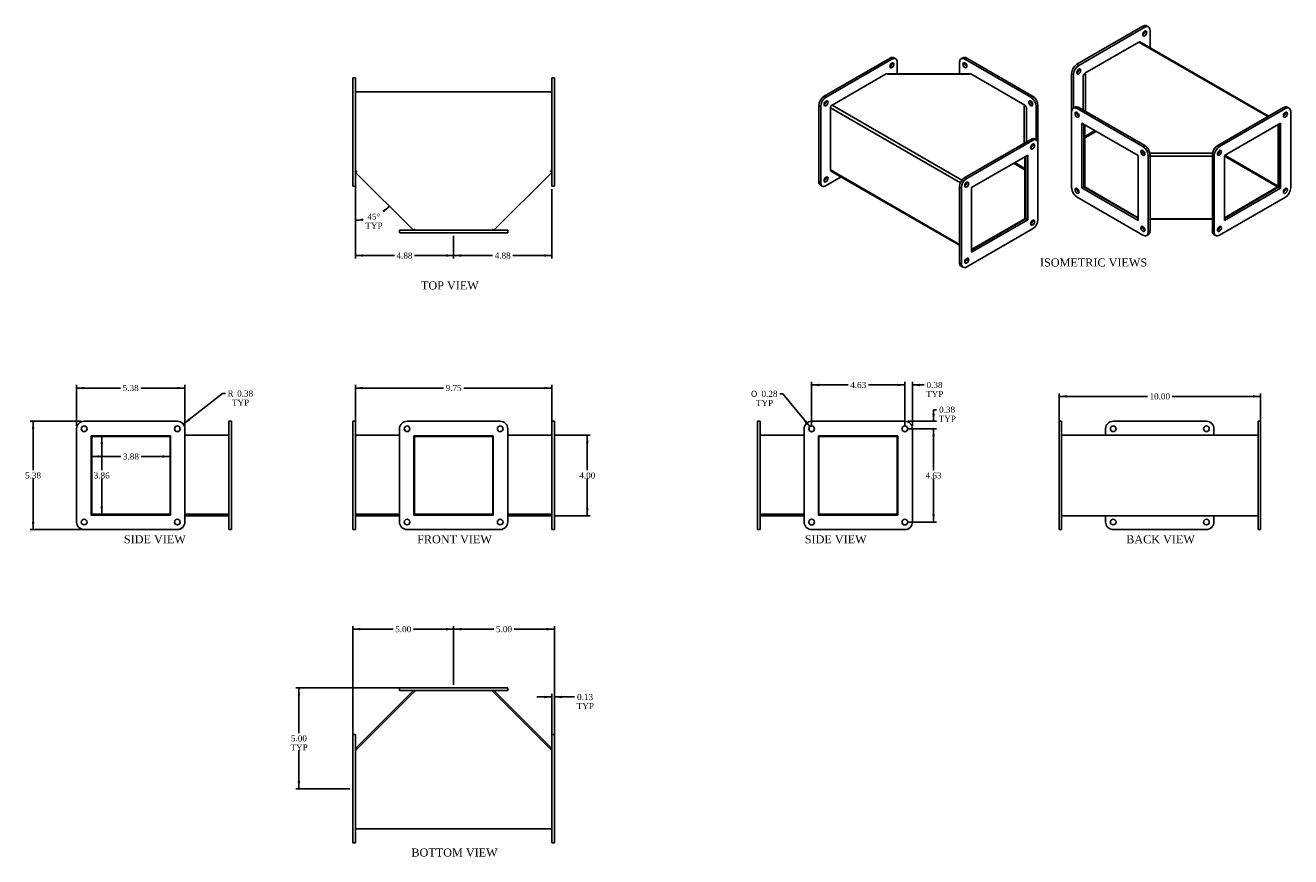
# Model space of a CAD drawing. Header units: inches. Extents: x 2.5 to 65.3, y 2 to 43.3.
import ezdxf
from ezdxf.enums import TextEntityAlignment as Align

# ---------------------------------------------------------------- set-up
doc = ezdxf.new("R2010")
doc.units = ezdxf.units.IN
doc.header["$MEASUREMENT"] = 0
for name, color, linetype in [('COM71012', 7, 'CONTINUOUS'), ('COM71465-1', 7, 'CONTINUOUS'), ('DEFAULT', 7, 'CONTINUOUS')]:
    doc.layers.add(name, color=color, linetype=linetype)
doc.styles.add('SEACAD_SOLID_EDGE_ANSI1_SY', font='txt')
doc.styles.add('SEACAD_TIMES_NEW_ROMAN', font='times.ttf')

# ---------------------------------------------------------------- blocks, each defined once
blk = doc.blocks.new('GDIMGGROUP')
at = {"layer": 'DEFAULT', "linetype": 'Continuous'}
for points in [[(30.414, 22.558), (30.352, 22.933), (30.289, 22.558)], [(30.414, 19.308), (30.289, 19.308), (30.352, 18.933)]]:
    blk.add_hatch(color=136, dxfattribs=at).paths.add_polyline_path(points)
at = {"layer": 'DEFAULT', "color": 136, "linetype": 'Continuous'}
for p, q in [((28.742, 22.933), (30.502, 22.933)), ((30.352, 22.933), (30.352, 21.188)), ((30.352, 20.783), (30.352, 18.933)), ((28.742, 18.933), (30.502, 18.933))]:
    blk.add_line(p, q, dxfattribs=at)
at = {"layer": 'DEFAULT', "color": 136, "linetype": 'Continuous', "style": 'SEACAD_TIMES_NEW_ROMAN'}
blk.add_text('4.00', height=0.3, dxfattribs=at).set_placement((29.954, 21.083), align=Align.TOP_LEFT)
blk = doc.blocks.new('GDIMGGROUP1')
at = {"layer": 'DEFAULT', "linetype": 'Continuous'}
for points in [[(6.313, 22.486), (6.25, 22.861), (6.188, 22.486)], [(6.313, 19.38), (6.188, 19.38), (6.25, 19.005)]]:
    blk.add_hatch(color=136, dxfattribs=at).paths.add_polyline_path(points)
at = {"layer": 'DEFAULT', "color": 136, "linetype": 'Continuous'}
for p, q in [((6.25, 22.861), (6.25, 21.188)), ((6.25, 20.783), (6.25, 19.005))]:
    blk.add_line(p, q, dxfattribs=at)
at = {"layer": 'DEFAULT', "color": 136, "linetype": 'Continuous', "style": 'SEACAD_TIMES_NEW_ROMAN'}
blk.add_text('3.86', height=0.3, dxfattribs=at).set_placement((5.852, 21.083), align=Align.TOP_LEFT)
blk = doc.blocks.new('GDIMGGROUP2')
at = {"layer": 'DEFAULT', "linetype": 'Continuous'}
for points in [[(6.137, 21.813), (6.137, 21.938), (5.762, 21.875)], [(9.264, 21.813), (9.639, 21.875), (9.264, 21.938)]]:
    blk.add_hatch(color=136, dxfattribs=at).paths.add_polyline_path(points)
at = {"layer": 'DEFAULT', "color": 136, "linetype": 'Continuous'}
for p, q in [((7.198, 21.875), (5.762, 21.875)), ((9.639, 21.875), (8.204, 21.875))]:
    blk.add_line(p, q, dxfattribs=at)
at = {"layer": 'DEFAULT', "color": 136, "linetype": 'Continuous', "style": 'SEACAD_TIMES_NEW_ROMAN'}
blk.add_text('3.88', height=0.3, dxfattribs=at).set_placement((7.303, 22.025), align=Align.TOP_LEFT)
blk = doc.blocks.new('GDIMGGROUP3')
at = {"layer": 'DEFAULT', "linetype": 'Continuous'}
for points in [[(45.738, 25.483), (45.738, 25.358), (46.113, 25.421)], [(46.863, 25.483), (46.488, 25.421), (46.863, 25.358)]]:
    blk.add_hatch(color=136, dxfattribs=at).paths.add_polyline_path(points)
at = {"layer": 'DEFAULT', "color": 136, "linetype": 'Continuous'}
for p, q in [((46.113, 25.421), (45.363, 25.421)), ((46.113, 23.396), (46.113, 25.571)), ((46.488, 23.395), (46.488, 25.571)), ((46.915, 25.421), (46.488, 25.421)), ((46.915, 25.421), (47.065, 25.421))]:
    blk.add_line(p, q, dxfattribs=at)
at = {"layer": 'DEFAULT', "color": 136, "linetype": 'Continuous', "style": 'SEACAD_TIMES_NEW_ROMAN'}
for s, p in [('0.38', (47.191, 25.571)), ('TYP', (47.17, 25.121))]:
    blk.add_text(s, height=0.3, dxfattribs=at).set_placement(p, align=Align.TOP_LEFT)
blk = doc.blocks.new('GDIMGGROUP4')
at = {"layer": 'DEFAULT', "linetype": 'Continuous'}
for points in [[(41.863, 25.483), (41.488, 25.421), (41.863, 25.358)], [(45.738, 25.483), (45.738, 25.358), (46.113, 25.421)]]:
    blk.add_hatch(color=136, dxfattribs=at).paths.add_polyline_path(points)
at = {"layer": 'DEFAULT', "color": 136, "linetype": 'Continuous'}
for p, q in [((41.488, 23.395), (41.488, 25.571)), ((43.297, 25.421), (41.488, 25.421)), ((46.113, 25.421), (44.304, 25.421)), ((46.113, 23.396), (46.113, 25.571))]:
    blk.add_line(p, q, dxfattribs=at)
at = {"layer": 'DEFAULT', "color": 136, "linetype": 'Continuous', "style": 'SEACAD_TIMES_NEW_ROMAN'}
blk.add_text('4.63', height=0.3, dxfattribs=at).set_placement((43.402, 25.571), align=Align.TOP_LEFT)
blk = doc.blocks.new('GDIMGGROUP5')
at = {"layer": 'DEFAULT', "linetype": 'Continuous'}
for points in [[(47.601, 23.996), (47.476, 23.996), (47.538, 23.621)], [(47.601, 22.871), (47.538, 23.246), (47.476, 22.871)]]:
    blk.add_hatch(color=136, dxfattribs=at).paths.add_polyline_path(points)
at = {"layer": 'DEFAULT', "color": 136, "linetype": 'Continuous'}
for p, q in [((47.538, 24.196), (47.688, 24.196)), ((47.538, 24.196), (47.538, 23.621)), ((46.263, 23.621), (47.688, 23.621)), ((46.263, 23.246), (47.688, 23.246)), ((47.538, 23.246), (47.538, 22.496))]:
    blk.add_line(p, q, dxfattribs=at)
at = {"layer": 'DEFAULT', "color": 136, "linetype": 'Continuous', "style": 'SEACAD_TIMES_NEW_ROMAN'}
for s, p in [('TYP', (47.793, 23.896)), ('0.38', (47.814, 24.346))]:
    blk.add_text(s, height=0.3, dxfattribs=at).set_placement(p, align=Align.TOP_LEFT)
blk = doc.blocks.new('GDIMGGROUP6')
at = {"layer": 'DEFAULT', "linetype": 'Continuous'}
for points in [[(47.601, 22.871), (47.538, 23.246), (47.476, 22.871)], [(47.601, 18.996), (47.476, 18.996), (47.538, 18.621)]]:
    blk.add_hatch(color=136, dxfattribs=at).paths.add_polyline_path(points)
at = {"layer": 'DEFAULT', "color": 136, "linetype": 'Continuous'}
for p, q in [((46.263, 23.246), (47.688, 23.246)), ((47.538, 23.246), (47.538, 21.188)), ((47.538, 20.783), (47.538, 18.621)), ((46.263, 18.621), (47.688, 18.621))]:
    blk.add_line(p, q, dxfattribs=at)
at = {"layer": 'DEFAULT', "color": 136, "linetype": 'Continuous', "style": 'SEACAD_TIMES_NEW_ROMAN'}
blk.add_text('4.63', height=0.3, dxfattribs=at).set_placement((47.14, 21.083), align=Align.TOP_LEFT)
blk = doc.blocks.new('GDIMGGROUP7')
at = {"layer": 'DEFAULT', "linetype": 'Continuous'}
for points in [[(20.279, 33.998), (20.524, 34.289), (20.198, 34.093)], [(19.211, 33.684), (18.842, 33.592), (19.221, 33.559)]]:
    blk.add_hatch(color=136, dxfattribs=at).paths.add_polyline_path(points)
at = {"layer": 'DEFAULT', "color": 136, "linetype": 'Continuous'}
blk.add_line((18.842, 35.508), (18.842, 33.442), dxfattribs=at)
for start, end in [(305.24445, 315), (270, 279.33772)]:
    blk.add_arc((18.842, 35.971), 2.379, start, end, dxfattribs=at)
at = {"layer": 'DEFAULT', "color": 136, "linetype": 'Continuous', "style": 'SEACAD_TIMES_NEW_ROMAN'}
for s, p in [('45°', (19.436, 33.923)), ('TYP', (19.333, 33.473))]:
    blk.add_text(s, height=0.3, dxfattribs=at).set_placement(p, align=Align.TOP_LEFT)
blk = doc.blocks.new('GDIMGGROUP8')
at = {"layer": 'DEFAULT', "linetype": 'Continuous'}
blk.add_hatch(color=136, dxfattribs=at).paths.add_polyline_path([(41.111, 23.603), (41.398, 23.354), (41.208, 23.683)])
at = {"layer": 'DEFAULT', "color": 136, "linetype": 'Continuous'}
for p, q in [((40.051, 24.983), (39.901, 24.983)), ((41.398, 23.354), (40.051, 24.983))]:
    blk.add_line(p, q, dxfattribs=at)
for s, style, p in [('O', 'SEACAD_SOLID_EDGE_ANSI1_SY', (38.478, 25.133)), ('0.28', 'SEACAD_TIMES_NEW_ROMAN', (39, 25.133)), ('TYP', 'SEACAD_TIMES_NEW_ROMAN', (38.718, 24.683))]:
    blk.add_text(s, height=0.3, dxfattribs=dict(at, style=style)).set_placement(p, align=Align.TOP_LEFT)
blk = doc.blocks.new('GDIMGGROUP9')
at = {"layer": 'DEFAULT', "linetype": 'Continuous'}
blk.add_hatch(color=136, dxfattribs=at).paths.add_polyline_path([(10.555, 23.758), (10.298, 23.477), (10.632, 23.659)])
at = {"layer": 'DEFAULT', "color": 136, "linetype": 'Continuous'}
for p, q in [((10.298, 23.477), (12.238, 24.997)), ((12.238, 24.997), (12.388, 24.997))]:
    blk.add_line(p, q, dxfattribs=at)
at = {"layer": 'DEFAULT', "color": 136, "linetype": 'Continuous', "style": 'SEACAD_TIMES_NEW_ROMAN'}
for s, p in [('R', (12.493, 25.147)), ('0.38', (12.972, 25.147)), ('TYP', (12.711, 24.697))]:
    blk.add_text(s, height=0.3, dxfattribs=at).set_placement(p, align=Align.TOP_LEFT)
blk = doc.blocks.new('GDIMGGROUP10')
at = {"layer": 'DEFAULT', "linetype": 'Continuous'}
for points in [[(19.217, 25.333), (18.842, 25.271), (19.217, 25.208)], [(28.217, 25.333), (28.217, 25.208), (28.592, 25.271)]]:
    blk.add_hatch(color=136, dxfattribs=at).paths.add_polyline_path(points)
at = {"layer": 'DEFAULT', "color": 136, "linetype": 'Continuous'}
for p, q in [((18.842, 23.396), (18.842, 25.421)), ((23.214, 25.271), (18.842, 25.271)), ((28.592, 25.271), (24.22, 25.271)), ((28.592, 23.395), (28.592, 25.421))]:
    blk.add_line(p, q, dxfattribs=at)
at = {"layer": 'DEFAULT', "color": 136, "linetype": 'Continuous', "style": 'SEACAD_TIMES_NEW_ROMAN'}
blk.add_text('9.75', height=0.3, dxfattribs=at).set_placement((23.319, 25.421), align=Align.TOP_LEFT)
blk = doc.blocks.new('GDIMGGROUP11')
at = {"layer": 'DEFAULT', "linetype": 'Continuous'}
for points in [[(28.217, 10.002), (28.217, 9.877), (28.592, 9.94)], [(29.092, 10.002), (28.717, 9.94), (29.092, 9.877)]]:
    blk.add_hatch(color=136, dxfattribs=at).paths.add_polyline_path(points)
at = {"layer": 'DEFAULT', "color": 136, "linetype": 'Continuous'}
for p, q in [((28.592, 7.854), (28.592, 10.09)), ((28.717, 7.854), (28.717, 10.09)), ((27.842, 9.94), (28.592, 9.94)), ((28.717, 9.94), (29.568, 9.94)), ((29.568, 9.94), (29.718, 9.94))]:
    blk.add_line(p, q, dxfattribs=at)
at = {"layer": 'DEFAULT', "color": 136, "linetype": 'Continuous', "style": 'SEACAD_TIMES_NEW_ROMAN'}
for s, p in [('0.13', (29.844, 10.09)), ('TYP', (29.823, 9.64))]:
    blk.add_text(s, height=0.3, dxfattribs=at).set_placement(p, align=Align.TOP_LEFT)
blk = doc.blocks.new('GDIMGGROUP12')
at = {"layer": 'DEFAULT', "linetype": 'Continuous'}
for points in [[(24.092, 31.782), (24.092, 31.907), (23.717, 31.844)], [(28.217, 31.782), (28.592, 31.844), (28.217, 31.907)]]:
    blk.add_hatch(color=136, dxfattribs=at).paths.add_polyline_path(points)
at = {"layer": 'DEFAULT', "color": 136, "linetype": 'Continuous'}
for p, q in [((28.592, 35.133), (28.592, 31.694)), ((23.717, 32.821), (23.717, 31.694)), ((25.651, 31.844), (23.717, 31.844)), ((28.592, 31.844), (26.657, 31.844))]:
    blk.add_line(p, q, dxfattribs=at)
at = {"layer": 'DEFAULT', "color": 136, "linetype": 'Continuous', "style": 'SEACAD_TIMES_NEW_ROMAN'}
blk.add_text('4.88', height=0.3, dxfattribs=at).set_placement((25.756, 31.994), align=Align.TOP_LEFT)
blk = doc.blocks.new('GDIMGGROUP13')
at = {"layer": 'DEFAULT', "linetype": 'Continuous'}
for points in [[(19.217, 31.782), (19.217, 31.907), (18.842, 31.844)], [(23.342, 31.782), (23.717, 31.844), (23.342, 31.907)]]:
    blk.add_hatch(color=136, dxfattribs=at).paths.add_polyline_path(points)
at = {"layer": 'DEFAULT', "color": 136, "linetype": 'Continuous'}
for p, q in [((18.842, 35.133), (18.842, 31.694)), ((23.717, 32.821), (23.717, 31.694)), ((20.776, 31.844), (18.842, 31.844)), ((23.717, 31.844), (21.782, 31.844))]:
    blk.add_line(p, q, dxfattribs=at)
at = {"layer": 'DEFAULT', "color": 136, "linetype": 'Continuous', "style": 'SEACAD_TIMES_NEW_ROMAN'}
blk.add_text('4.88', height=0.3, dxfattribs=at).set_placement((20.881, 31.994), align=Align.TOP_LEFT)
blk = doc.blocks.new('GDIMGGROUP14')
at = {"layer": 'DEFAULT', "linetype": 'Continuous'}
for points in [[(5.378, 25.333), (5.003, 25.271), (5.378, 25.208)], [(10.003, 25.333), (10.003, 25.208), (10.378, 25.271)]]:
    blk.add_hatch(color=136, dxfattribs=at).paths.add_polyline_path(points)
at = {"layer": 'DEFAULT', "color": 136, "linetype": 'Continuous'}
for p, q in [((5.003, 23.396), (5.003, 25.421)), ((7.187, 25.271), (5.003, 25.271)), ((10.378, 25.271), (8.194, 25.271)), ((10.378, 23.396), (10.378, 25.421))]:
    blk.add_line(p, q, dxfattribs=at)
at = {"layer": 'DEFAULT', "color": 136, "linetype": 'Continuous', "style": 'SEACAD_TIMES_NEW_ROMAN'}
blk.add_text('5.38', height=0.3, dxfattribs=at).set_placement((7.292, 25.421), align=Align.TOP_LEFT)
blk = doc.blocks.new('GDIMGGROUP15')
at = {"layer": 'DEFAULT', "linetype": 'Continuous'}
for points in [[(2.781, 23.246), (2.906, 23.246), (2.844, 23.621)], [(2.781, 18.621), (2.844, 18.246), (2.906, 18.621)]]:
    blk.add_hatch(color=136, dxfattribs=at).paths.add_polyline_path(points)
at = {"layer": 'DEFAULT', "color": 136, "linetype": 'Continuous'}
for p, q in [((5.228, 23.621), (2.694, 23.621)), ((2.844, 23.621), (2.844, 21.188)), ((2.844, 20.783), (2.844, 18.246)), ((5.228, 18.246), (2.694, 18.246))]:
    blk.add_line(p, q, dxfattribs=at)
at = {"layer": 'DEFAULT', "color": 136, "linetype": 'Continuous', "style": 'SEACAD_TIMES_NEW_ROMAN'}
blk.add_text('5.38', height=0.3, dxfattribs=at).set_placement((2.446, 21.083), align=Align.TOP_LEFT)
blk = doc.blocks.new('GDIMGGROUP16')
at = {"layer": 'DEFAULT', "linetype": 'Continuous'}
for points in [[(54.144, 24.919), (53.769, 24.856), (54.144, 24.794)], [(63.394, 24.919), (63.394, 24.794), (63.769, 24.856)]]:
    blk.add_hatch(color=136, dxfattribs=at).paths.add_polyline_path(points)
at = {"layer": 'DEFAULT', "color": 136, "linetype": 'Continuous'}
for p, q in [((53.769, 23.395), (53.769, 25.006)), ((53.769, 24.856), (58.152, 24.856)), ((59.386, 24.856), (63.769, 24.856)), ((63.769, 23.396), (63.769, 25.006))]:
    blk.add_line(p, q, dxfattribs=at)
at = {"layer": 'DEFAULT', "color": 136, "linetype": 'Continuous', "style": 'SEACAD_TIMES_NEW_ROMAN'}
blk.add_text('10.00', height=0.3, dxfattribs=at).set_placement((58.257, 25.006), align=Align.TOP_LEFT)
blk = doc.blocks.new('GDIMGGROUP17')
at = {"layer": 'DEFAULT', "linetype": 'Continuous'}
for points in [[(24.092, 13.369), (23.717, 13.306), (24.092, 13.244)], [(28.342, 13.369), (28.342, 13.244), (28.717, 13.306)]]:
    blk.add_hatch(color=136, dxfattribs=at).paths.add_polyline_path(points)
at = {"layer": 'DEFAULT', "color": 136, "linetype": 'Continuous'}
for p, q in [((23.717, 10.541), (23.717, 13.456)), ((25.714, 13.306), (23.717, 13.306)), ((28.717, 13.306), (26.72, 13.306)), ((28.717, 7.854), (28.717, 13.456))]:
    blk.add_line(p, q, dxfattribs=at)
at = {"layer": 'DEFAULT', "color": 136, "linetype": 'Continuous', "style": 'SEACAD_TIMES_NEW_ROMAN'}
blk.add_text('5.00', height=0.3, dxfattribs=at).set_placement((25.819, 13.456), align=Align.TOP_LEFT)
blk = doc.blocks.new('GDIMGGROUP18')
at = {"layer": 'DEFAULT', "linetype": 'Continuous'}
for points in [[(19.092, 13.369), (18.717, 13.306), (19.092, 13.244)], [(23.342, 13.369), (23.342, 13.244), (23.717, 13.306)]]:
    blk.add_hatch(color=136, dxfattribs=at).paths.add_polyline_path(points)
at = {"layer": 'DEFAULT', "color": 136, "linetype": 'Continuous'}
for p, q in [((18.717, 7.854), (18.717, 13.456)), ((20.714, 13.306), (18.717, 13.306)), ((23.717, 13.306), (21.72, 13.306)), ((23.717, 10.541), (23.717, 13.456))]:
    blk.add_line(p, q, dxfattribs=at)
at = {"layer": 'DEFAULT', "color": 136, "linetype": 'Continuous', "style": 'SEACAD_TIMES_NEW_ROMAN'}
blk.add_text('5.00', height=0.3, dxfattribs=at).set_placement((20.819, 13.456), align=Align.TOP_LEFT)
blk = doc.blocks.new('GDIMGGROUP19')
at = {"layer": 'DEFAULT', "linetype": 'Continuous'}
for points in [[(15.976, 10.016), (16.101, 10.016), (16.039, 10.391)], [(15.976, 5.766), (16.039, 5.391), (16.101, 5.766)]]:
    blk.add_hatch(color=136, dxfattribs=at).paths.add_polyline_path(points)
at = {"layer": 'DEFAULT', "color": 136, "linetype": 'Continuous'}
for p, q in [((21.254, 10.391), (15.889, 10.391)), ((16.039, 10.391), (16.039, 8.146)), ((16.039, 7.291), (16.039, 5.391)), ((18.567, 5.391), (15.889, 5.391))]:
    blk.add_line(p, q, dxfattribs=at)
at = {"layer": 'DEFAULT', "color": 136, "linetype": 'Continuous', "style": 'SEACAD_TIMES_NEW_ROMAN'}
for s, p in [('TYP', (15.62, 7.591)), ('5.00', (15.641, 8.041))]:
    blk.add_text(s, height=0.3, dxfattribs=at).set_placement(p, align=Align.TOP_LEFT)

msp = doc.modelspace()

# ---------------------------------------------------------------- linework, layer by layer
at = {"layer": 'COM71012', "color": 7, "linetype": 'Continuous'}
for p, q in [((57.929, 43.219), (54.658, 41.331)), ((58.017, 43.168), (54.747, 41.28)), ((58.017, 43.168), (57.929, 43.219)), ((58.205, 43.187), (58.116, 43.238)), ((58.282, 42.147), (58.282, 43.015)), ((57.774, 42.44), (57.774, 42.441)), ((57.774, 42.441), (57.774, 42.44)), ((45.383, 41.638), (42.112, 39.75)), ((45.471, 41.587), (42.201, 39.699)), ((45.471, 41.587), (45.383, 41.638)), ((45.659, 41.606), (45.57, 41.657)), ((48.996, 41.658), (48.907, 41.607)), ((49.183, 41.639), (49.095, 41.588)), ((52.365, 39.7), (49.095, 41.588)), ((52.454, 39.751), (49.183, 41.639)), ((45.228, 40.86), (45.223, 40.857)), ((45.228, 40.857), (45.228, 40.86)), ((45.736, 40.856), (45.736, 41.434)), ((48.83, 41.435), (48.83, 40.856)), ((49.338, 40.86), (49.338, 40.857)), ((49.344, 40.857), (49.338, 40.86)), ((54.393, 40.872), (54.393, 37.095)), ((54.481, 40.821), (54.393, 40.872)), ((54.658, 41.331), (54.747, 41.28)), ((55.04, 40.862), (54.99, 40.833)), ((54.99, 40.833), (54.99, 40.811)), ((18.717, 40.658), (18.842, 40.658)), ((18.717, 40.283), (18.717, 40.658)), ((18.717, 40.283), (18.717, 35.658)), ((18.842, 40.658), (18.842, 40.283)), ((18.842, 40.283), (18.842, 35.658)), ((28.592, 40.283), (28.592, 40.658)), ((28.592, 40.658), (28.717, 40.658)), ((28.592, 35.658), (28.592, 40.283)), ((28.717, 40.658), (28.717, 40.283)), ((28.717, 35.658), (28.717, 40.283)), ((54.481, 40.821), (54.481, 39.161)), ((42.112, 39.75), (42.201, 39.699)), ((52.365, 39.7), (52.454, 39.751)), ((41.847, 39.291), (41.847, 35.515)), ((41.936, 39.24), (41.847, 39.291)), ((41.936, 39.24), (41.936, 35.464)), ((52.122, 39.253), (52.072, 39.282)), ((52.122, 39.231), (52.122, 39.253)), ((52.719, 39.292), (52.63, 39.241)), ((52.63, 37.582), (52.63, 39.241)), ((52.719, 37.419), (52.719, 39.292)), ((54.393, 35.207), (54.393, 38.984)), ((54.56, 39.206), (54.471, 39.155)), ((54.747, 39.188), (54.659, 39.137)), ((54.659, 39.137), (57.929, 37.249)), ((54.747, 39.188), (58.017, 37.3)), ((61.641, 37.299), (64.911, 39.187)), ((61.729, 37.248), (65, 39.136)), ((65, 39.136), (64.911, 39.187)), ((65.187, 39.154), (65.099, 39.205)), ((65.265, 38.983), (65.265, 35.206)), ((54.902, 35.195), (54.902, 38.409)), ((54.902, 38.409), (57.686, 36.802)), ((54.99, 35.246), (54.99, 38.358)), ((61.973, 36.801), (64.756, 38.408)), ((64.668, 38.357), (64.668, 35.245)), ((64.756, 38.408), (64.756, 35.194)), ((55.04, 37.75), (55.542, 38.04)), ((49.095, 35.72), (52.366, 37.608)), ((49.184, 35.669), (52.454, 37.557)), ((52.454, 37.557), (52.366, 37.608)), ((52.641, 37.575), (52.553, 37.626)), ((52.719, 37.404), (52.719, 33.627)), ((54.393, 37.095), (54.393, 37.095)), ((57.929, 37.249), (58.017, 37.3)), ((61.641, 37.299), (61.729, 37.248)), ((49.427, 35.222), (52.211, 36.829)), ((51.57, 36.459), (52.072, 36.169)), ((52.122, 36.778), (52.122, 33.666)), ((52.211, 36.829), (52.211, 33.615)), ((57.686, 36.802), (57.686, 33.588)), ((58.283, 36.84), (58.194, 36.789)), ((58.194, 36.789), (58.194, 33.013)), ((58.283, 36.84), (58.283, 33.064)), ((61.376, 33.063), (61.376, 36.839)), ((61.464, 36.788), (61.376, 36.839)), ((61.464, 33.012), (61.464, 36.788)), ((61.973, 33.586), (61.973, 36.801)), ((42.444, 36.038), (42.444, 36.038)), ((42.444, 36.038), (42.444, 36.038)), ((18.717, 35.283), (18.717, 35.658)), ((18.842, 35.283), (18.717, 35.283)), ((18.842, 35.658), (18.842, 35.283)), ((28.592, 35.283), (28.592, 35.658)), ((28.717, 35.283), (28.592, 35.283)), ((28.717, 35.658), (28.717, 35.283)), ((41.847, 35.515), (41.936, 35.464)), ((41.925, 35.343), (42.013, 35.292)), ((42.201, 35.311), (42.953, 35.745)), ((48.83, 31.484), (48.83, 35.26)), ((48.918, 35.209), (48.83, 35.26)), ((48.918, 31.433), (48.918, 35.209)), ((49.095, 35.72), (49.184, 35.669)), ((49.427, 32.007), (49.427, 35.222)), ((54.902, 35.195), (54.99, 35.246)), ((57.686, 33.588), (54.902, 35.195)), ((57.686, 33.69), (54.99, 35.246)), ((64.668, 35.245), (61.973, 33.689)), ((64.756, 35.194), (61.973, 33.586)), ((64.756, 35.194), (64.668, 35.245)), ((57.929, 32.86), (54.659, 34.748)), ((65, 34.747), (61.729, 32.859)), ((52.122, 33.666), (49.427, 32.109)), ((52.211, 33.615), (49.427, 32.007)), ((52.211, 33.615), (52.122, 33.666)), ((21.029, 33.096), (21.404, 33.096)), ((21.029, 32.971), (21.029, 33.096)), ((21.404, 32.971), (21.029, 32.971)), ((21.404, 33.096), (26.029, 33.096)), ((21.404, 32.971), (26.029, 32.971)), ((26.029, 33.096), (26.404, 33.096)), ((26.404, 32.971), (26.029, 32.971)), ((26.404, 33.096), (26.404, 32.971)), ((52.454, 33.168), (49.184, 31.28)), ((58.116, 32.841), (58.205, 32.892)), ((58.194, 33.013), (58.283, 33.064)), ((61.376, 33.063), (61.464, 33.012)), ((61.453, 32.891), (61.542, 32.84)), ((48.83, 31.484), (48.918, 31.433)), ((48.908, 31.312), (48.996, 31.261)), ((5.003, 18.621), (5.003, 23.246)), ((5.378, 23.621), (10.003, 23.621)), ((10.378, 23.246), (10.378, 18.621)), ((12.565, 23.246), (12.565, 23.621)), ((12.565, 23.621), (12.69, 23.621)), ((12.565, 18.621), (12.565, 23.246)), ((12.69, 23.621), (12.69, 23.246)), ((12.69, 18.621), (12.69, 23.246)), ((18.717, 23.246), (18.717, 23.621)), ((18.717, 23.621), (18.842, 23.621)), ((18.717, 23.246), (18.717, 18.621)), ((18.842, 23.621), (18.842, 23.246)), ((18.842, 23.246), (18.842, 18.621)), ((21.029, 18.621), (21.029, 23.246)), ((21.404, 23.621), (26.029, 23.621)), ((26.404, 23.246), (26.404, 18.621)), ((28.592, 23.62), (28.717, 23.62)), ((28.592, 23.245), (28.592, 23.62)), ((28.592, 18.62), (28.592, 23.245)), ((28.717, 23.62), (28.717, 23.245)), ((28.717, 18.62), (28.717, 23.245)), ((38.801, 23.246), (38.801, 23.621)), ((38.801, 23.621), (38.926, 23.621)), ((38.801, 23.246), (38.801, 18.621)), ((38.926, 23.621), (38.926, 23.246)), ((38.926, 23.246), (38.926, 18.621)), ((41.113, 18.62), (41.113, 23.245)), ((46.113, 23.621), (41.488, 23.621)), ((41.488, 23.62), (46.113, 23.62)), ((46.488, 23.245), (46.488, 18.62)), ((53.769, 23.62), (53.894, 23.62)), ((53.769, 23.245), (53.769, 23.62)), ((53.769, 23.245), (53.769, 18.62)), ((53.894, 23.62), (53.894, 23.245)), ((53.894, 23.245), (53.894, 18.62)), ((56.081, 23.246), (56.081, 22.933)), ((61.081, 23.621), (56.456, 23.621)), ((61.456, 22.933), (61.456, 23.246)), ((63.644, 23.246), (63.644, 23.621)), ((63.644, 23.621), (63.769, 23.621)), ((63.644, 18.621), (63.644, 23.246)), ((63.769, 23.621), (63.769, 23.246)), ((63.769, 18.621), (63.769, 23.246)), ((5.722, 18.965), (5.722, 22.902)), ((5.722, 22.902), (9.659, 22.902)), ((9.659, 22.902), (9.659, 18.965)), ((21.748, 18.965), (21.748, 22.902)), ((21.748, 22.902), (25.685, 22.902)), ((25.685, 22.902), (25.685, 18.965)), ((41.832, 22.901), (45.769, 22.901)), ((41.832, 18.964), (41.832, 22.901)), ((45.769, 22.901), (45.769, 18.964)), ((9.659, 18.965), (5.722, 18.965)), ((25.685, 18.965), (21.748, 18.965)), ((45.769, 18.964), (41.832, 18.964)), ((56.081, 18.933), (56.081, 18.621)), ((61.456, 18.621), (61.456, 18.933)), ((10.003, 18.246), (5.378, 18.246)), ((5.378, 18.245), (10.003, 18.245)), ((12.565, 18.246), (12.565, 18.621)), ((12.69, 18.246), (12.565, 18.246)), ((12.69, 18.621), (12.69, 18.246)), ((18.717, 18.246), (18.717, 18.621)), ((18.842, 18.246), (18.717, 18.246)), ((18.842, 18.621), (18.842, 18.246)), ((26.029, 18.246), (21.404, 18.246)), ((28.592, 18.245), (28.592, 18.62)), ((28.717, 18.245), (28.592, 18.245)), ((28.717, 18.62), (28.717, 18.245)), ((38.801, 18.246), (38.801, 18.621)), ((38.926, 18.246), (38.801, 18.246)), ((38.926, 18.621), (38.926, 18.246)), ((46.113, 18.245), (41.488, 18.245)), ((53.769, 18.245), (53.769, 18.62)), ((53.894, 18.245), (53.769, 18.245)), ((53.894, 18.62), (53.894, 18.245)), ((56.456, 18.246), (61.081, 18.246)), ((63.644, 18.246), (63.644, 18.621)), ((63.769, 18.246), (63.644, 18.246)), ((63.769, 18.621), (63.769, 18.246)), ((21.029, 10.391), (21.404, 10.391)), ((21.029, 10.266), (21.029, 10.391)), ((21.404, 10.266), (21.029, 10.266)), ((26.029, 10.391), (21.404, 10.391)), ((26.029, 10.266), (21.404, 10.266)), ((26.029, 10.391), (26.404, 10.391)), ((26.404, 10.266), (26.029, 10.266)), ((26.404, 10.391), (26.404, 10.266)), ((18.717, 7.704), (18.717, 8.079)), ((18.717, 8.079), (18.842, 8.079)), ((18.717, 7.704), (18.717, 3.079)), ((18.842, 8.079), (18.842, 7.704)), ((18.842, 7.704), (18.842, 3.079)), ((28.592, 7.704), (28.592, 8.079)), ((28.592, 8.079), (28.717, 8.079)), ((28.592, 3.079), (28.592, 7.704)), ((28.717, 8.079), (28.717, 7.704)), ((28.717, 3.079), (28.717, 7.704)), ((18.717, 2.704), (18.717, 3.079)), ((18.842, 2.704), (18.717, 2.704)), ((18.842, 3.079), (18.842, 2.704)), ((28.592, 2.704), (28.592, 3.079)), ((28.717, 2.704), (28.592, 2.704)), ((28.717, 3.079), (28.717, 2.704))]:
    msp.add_line(p, q, dxfattribs=at)
for centre in [(5.378, 23.246), (10.003, 23.246), (21.404, 23.246), (26.029, 23.246), (41.488, 23.245), (46.113, 23.245), (56.456, 23.246), (61.081, 23.246), (5.378, 18.621), (10.003, 18.621), (21.404, 18.621), (26.029, 18.621), (41.488, 18.62), (46.113, 18.62), (56.456, 18.621), (61.081, 18.621)]:
    msp.add_circle(centre, 0.141, dxfattribs=at)
for centre, radius, start, end in [((5.378, 23.246), 0.375, 90, 180), ((5.378, 23.245), 0.141, 0.2039, 179.7961), ((10.003, 23.245), 0.141, 0.20389, 179.79611), ((10.003, 23.246), 0.375, 0, 90), ((21.404, 23.246), 0.375, 90, 180), ((26.029, 23.246), 0.375, 0, 90), ((41.488, 23.246), 0.375, 90, 180), ((41.488, 23.245), 0.375, 90, 180), ((41.488, 23.246), 0.141, 180.20391, 359.79609), ((46.113, 23.246), 0.141, 180.2039, 359.7961), ((46.113, 23.246), 0.375, 0, 90), ((46.113, 23.245), 0.375, 0, 90), ((56.456, 23.246), 0.375, 90, 180), ((61.081, 23.246), 0.375, 0, 90), ((5.378, 18.621), 0.375, 180, 270), ((5.378, 18.62), 0.375, 180, 270), ((5.378, 18.62), 0.141, 0.2039, 179.7961), ((10.003, 18.62), 0.141, 0.20389, 179.79611), ((10.003, 18.621), 0.375, 270, 0), ((10.003, 18.62), 0.375, 270, 0), ((21.404, 18.621), 0.375, 180, 270), ((26.029, 18.621), 0.375, 270, 0), ((41.488, 18.62), 0.375, 180, 270), ((41.488, 18.621), 0.141, 180.20391, 359.79609), ((46.113, 18.621), 0.141, 180.2039, 359.7961), ((46.113, 18.62), 0.375, 270, 0), ((56.456, 18.621), 0.375, 180, 270), ((61.081, 18.621), 0.375, 270, 0)]:
    msp.add_arc(centre, radius, start, end, dxfattribs=at)
for centre, major_axis in [((58.017, 42.862), (0.07, 0.122)), ((45.471, 41.281), (0.07, 0.122)), ((49.095, 41.282), (-0.07, 0.122)), ((54.747, 40.974), (0.07, 0.122)), ((42.201, 39.393), (0.07, 0.122)), ((52.365, 39.394), (-0.07, 0.122)), ((54.659, 38.831), (-0.07, 0.122)), ((65, 38.83), (0.07, 0.122)), ((52.454, 37.251), (-0.07, -0.122)), ((57.929, 36.942), (-0.07, 0.122)), ((61.729, 36.941), (0.07, 0.122)), ((42.201, 35.617), (0.07, 0.122)), ((49.184, 35.362), (-0.07, -0.122)), ((54.659, 35.054), (-0.07, 0.122)), ((65, 35.053), (0.07, 0.122)), ((52.454, 33.474), (-0.07, -0.122)), ((57.929, 33.166), (-0.07, 0.122)), ((61.729, 33.165), (0.07, 0.122)), ((49.184, 31.586), (-0.07, -0.122))]:
    msp.add_ellipse(centre, major_axis=major_axis, ratio=0.57735, dxfattribs=at)
for centre, major_axis, start_param, end_param in [((57.929, 42.913), (0.07, 0.122), 3.821986, 5.602792), ((57.929, 42.913), (-0.187, -0.325), 3.141593, 3.926991), ((58.017, 42.862), (-0.188, -0.325), 2.356194, 3.926991), ((45.383, 41.332), (-0.187, -0.325), 3.141593, 3.926991), ((45.471, 41.281), (-0.188, -0.325), 2.356194, 3.926991), ((49.095, 41.282), (0.188, -0.325), 2.356194, 3.926991), ((49.183, 41.333), (0.188, -0.325), 2.356194, 3.141593), ((45.383, 41.332), (0.07, 0.122), 3.821986, 5.602792), ((49.183, 41.333), (-0.07, 0.122), 0.680393, 2.4612), ((54.658, 41.025), (-0.187, -0.325), 3.926991, 5.497787), ((54.747, 40.974), (0.188, 0.325), 0.785398, 2.356194), ((54.658, 41.025), (0.07, 0.122), 3.821986, 5.602792), ((42.112, 39.444), (-0.188, -0.325), 3.926991, 5.497787), ((42.201, 39.393), (0.187, 0.325), 0.785398, 2.356194), ((52.365, 39.394), (0.188, -0.325), 0.785398, 2.356194), ((52.454, 39.445), (-0.188, 0.325), 3.926991, 5.497787), ((42.112, 39.444), (0.07, 0.122), 3.821986, 5.602792), ((52.454, 39.445), (-0.07, 0.122), 0.680393, 2.4612), ((54.659, 38.831), (0.188, -0.325), 2.356194, 3.926991), ((54.747, 38.882), (0.187, -0.325), 2.356194, 3.141593), ((54.747, 38.882), (-0.07, 0.122), 0.680393, 2.4612), ((64.911, 38.881), (0.07, 0.122), 3.821986, 5.602792), ((64.911, 38.881), (-0.188, -0.325), 3.141593, 3.926991), ((65, 38.83), (-0.188, -0.325), 2.356194, 3.926991), ((52.366, 37.302), (-0.07, -0.122), 0.680393, 2.4612), ((52.366, 37.302), (-0.187, -0.325), 3.141593, 3.926991), ((52.454, 37.251), (-0.188, -0.325), 2.356194, 3.926991), ((54.658, 37.248), (0.187, 0.325), -3.926991, -3.875345), ((58.017, 36.994), (-0.07, 0.122), 0.680393, 2.4612), ((57.929, 36.942), (0.187, -0.325), 0.785398, 2.356194), ((58.017, 36.994), (-0.187, 0.325), 3.926991, 5.497787), ((61.641, 36.992), (-0.187, -0.325), 3.926991, 5.497787), ((61.729, 36.941), (0.188, 0.325), 0.785398, 2.356194), ((61.641, 36.992), (0.07, 0.122), 3.821986, 5.602792), ((42.112, 35.668), (0.188, 0.325), 2.356194, 3.141593), ((42.201, 35.617), (0.187, 0.325), 2.356194, 3.926991), ((42.112, 35.668), (0.07, 0.122), 3.821986, 5.602792), ((49.095, 35.413), (-0.188, -0.325), 3.926991, 5.497787), ((49.184, 35.362), (0.188, 0.325), 0.785398, 2.356194), ((49.095, 35.413), (-0.07, -0.122), 0.680393, 2.4612), ((54.659, 35.054), (-0.187, 0.325), 0.785398, 2.356194), ((54.747, 35.105), (-0.07, 0.122), 0.680393, 2.4612), ((64.911, 35.104), (0.07, 0.122), 3.821986, 5.602792), ((65, 35.053), (-0.188, -0.325), 0.785398, 2.356194), ((52.366, 33.525), (-0.07, -0.122), 0.680393, 2.4612), ((52.454, 33.474), (-0.188, -0.325), 0.785398, 2.356194), ((58.017, 33.217), (-0.07, 0.122), 0.680393, 2.4612), ((57.929, 33.166), (-0.188, 0.325), 2.356194, 3.926991), ((58.017, 33.217), (-0.188, 0.325), 3.141593, 3.926991), ((61.641, 33.216), (0.188, 0.325), 2.356194, 3.141593), ((61.729, 33.165), (0.187, 0.325), 2.356194, 3.926991), ((61.641, 33.216), (0.07, 0.122), 3.821986, 5.602792), ((49.095, 31.637), (0.187, 0.325), 2.356194, 3.141593), ((49.184, 31.586), (0.188, 0.325), 2.356194, 3.926991), ((49.095, 31.637), (-0.07, -0.122), 0.680393, 2.4612)]:
    msp.add_ellipse(centre, major_axis=major_axis, ratio=0.57735, start_param=start_param, end_param=end_param, dxfattribs=at)
at = {"layer": 'COM71465-1', "color": 7, "linetype": 'Continuous'}
for p, q in [((55.04, 40.888), (57.72, 42.435)), ((64.129, 38.735), (57.72, 42.435)), ((64.16, 38.753), (57.774, 42.44)), ((45.178, 40.857), (42.498, 39.31)), ((45.25, 40.857), (45.178, 40.857)), ((45.25, 40.836), (45.25, 40.857)), ((45.25, 40.856), (45.25, 40.836)), ((49.316, 40.856), (45.25, 40.856)), ((45.25, 40.836), (45.25, 40.836)), ((49.316, 40.836), (45.25, 40.836)), ((49.388, 40.857), (49.316, 40.857)), ((49.316, 40.836), (49.316, 40.857)), ((49.316, 40.836), (49.316, 40.856)), ((49.316, 40.836), (49.316, 40.836)), ((49.388, 40.857), (52.072, 39.307)), ((55.04, 40.888), (55.04, 40.846)), ((55.04, 40.841), (55.04, 40.846)), ((55.076, 40.846), (55.04, 40.846)), ((55.076, 40.846), (55.076, 40.846)), ((55.076, 40.846), (55.076, 38.998)), ((54.968, 39.06), (54.968, 40.758)), ((28.592, 39.971), (18.842, 39.971)), ((42.421, 39.177), (42.421, 36.088)), ((42.421, 39.177), (48.873, 35.453)), ((42.498, 39.31), (48.949, 35.585)), ((52.036, 39.266), (52.036, 39.266)), ((52.036, 39.266), (52.072, 39.266)), ((52.036, 37.418), (52.036, 39.266)), ((52.072, 39.266), (52.072, 39.307)), ((52.072, 39.261), (52.072, 39.266)), ((52.144, 39.177), (52.144, 37.48)), ((55.04, 35.292), (55.04, 38.33)), ((64.64, 38.341), (64.64, 35.291)), ((55.602, 38.005), (55.04, 37.68)), ((52.072, 36.749), (52.072, 33.712)), ((57.964, 36.928), (58.022, 36.928)), ((58.273, 36.928), (61.386, 36.928)), ((61.376, 36.777), (58.283, 36.777)), ((61.636, 36.928), (61.695, 36.928)), ((64.614, 35.247), (61.973, 36.772)), ((64.64, 35.291), (61.999, 36.816)), ((18.842, 36.073), (18.893, 36.022)), ((18.842, 35.971), (18.918, 36.047)), ((21.717, 33.096), (18.842, 35.971)), ((18.918, 36.047), (18.893, 36.022)), ((18.918, 36.047), (18.918, 36.047)), ((28.592, 35.971), (25.717, 33.096)), ((28.515, 36.047), (28.515, 36.047)), ((28.515, 36.047), (28.541, 36.022)), ((28.515, 36.047), (28.592, 35.971)), ((28.541, 36.022), (28.592, 36.073)), ((42.421, 36.088), (48.83, 32.388)), ((42.444, 36.038), (48.83, 32.351)), ((51.51, 36.425), (52.072, 36.1)), ((49.086, 35.33), (49.115, 35.313)), ((49.162, 35.462), (49.192, 35.445)), ((54.99, 35.292), (55.04, 35.292)), ((55.04, 35.25), (55.04, 35.292)), ((55.04, 35.217), (55.04, 35.25)), ((57.686, 33.722), (55.04, 35.25)), ((64.614, 35.247), (61.973, 33.722)), ((49.427, 32.142), (52.072, 33.669)), ((52.072, 33.712), (52.072, 33.669)), ((52.122, 33.712), (52.072, 33.712)), ((52.072, 33.637), (52.072, 33.669)), ((58.283, 33.659), (61.376, 33.659)), ((61.376, 33.641), (58.283, 33.641)), ((21.793, 33.172), (21.717, 33.096)), ((21.793, 33.172), (21.768, 33.147)), ((21.768, 33.147), (21.819, 33.096)), ((21.793, 33.172), (21.793, 33.172)), ((25.615, 33.096), (25.666, 33.147)), ((25.64, 33.172), (25.666, 33.147)), ((25.64, 33.172), (25.64, 33.172)), ((25.717, 33.096), (25.64, 33.172)), ((5.762, 22.825), (5.762, 19.041)), ((9.588, 22.861), (5.798, 22.861)), ((9.588, 22.861), (9.588, 22.902)), ((9.588, 22.861), (9.639, 22.861)), ((9.639, 22.861), (9.639, 22.902)), ((9.639, 22.825), (9.639, 19.006)), ((10.378, 22.933), (12.489, 22.933)), ((12.489, 22.933), (12.489, 22.933)), ((12.489, 22.933), (12.514, 22.933)), ((12.514, 22.933), (12.565, 22.933)), ((12.514, 22.927), (12.514, 22.933)), ((12.561, 22.861), (12.565, 22.861)), ((18.842, 22.933), (18.893, 22.933)), ((18.842, 22.861), (18.846, 22.861)), ((18.893, 22.927), (18.893, 22.933)), ((18.918, 22.933), (18.893, 22.933)), ((18.918, 22.933), (18.918, 22.933)), ((18.918, 22.933), (21.029, 22.933)), ((21.768, 22.861), (21.768, 22.902)), ((21.768, 22.861), (21.819, 22.861)), ((21.768, 19.006), (21.768, 22.825)), ((21.819, 22.861), (21.819, 22.902)), ((25.615, 22.861), (21.819, 22.861)), ((25.615, 22.861), (25.615, 22.902)), ((25.615, 22.861), (25.666, 22.861)), ((25.666, 22.861), (25.666, 22.902)), ((25.666, 22.825), (25.666, 19.006)), ((26.404, 22.933), (28.515, 22.933)), ((28.515, 22.933), (28.515, 22.933)), ((28.515, 22.933), (28.541, 22.933)), ((28.541, 22.933), (28.592, 22.933)), ((28.541, 22.927), (28.541, 22.933)), ((28.587, 22.861), (28.592, 22.861)), ((38.926, 22.933), (38.977, 22.933)), ((38.926, 22.861), (38.93, 22.861)), ((38.977, 22.927), (38.977, 22.933)), ((39.002, 22.933), (38.977, 22.933)), ((39.002, 22.933), (39.002, 22.933)), ((39.002, 22.933), (41.113, 22.933)), ((41.852, 22.861), (41.852, 22.901)), ((41.852, 22.861), (41.903, 22.861)), ((41.852, 19.006), (41.852, 22.825)), ((41.903, 22.901), (41.903, 22.861)), ((41.903, 22.861), (45.693, 22.861)), ((45.729, 22.825), (45.729, 19.041)), ((53.894, 22.933), (63.644, 22.933)), ((5.798, 19.005), (9.588, 19.005)), ((9.659, 19.005), (9.588, 19.005)), ((9.588, 18.965), (9.588, 19.005)), ((9.659, 19.006), (9.639, 19.006)), ((10.378, 19.006), (12.565, 19.006)), ((12.565, 19.005), (10.378, 19.005)), ((12.565, 18.933), (10.378, 18.933)), ((18.842, 19.006), (21.029, 19.006)), ((21.029, 19.005), (18.842, 19.005)), ((21.029, 18.933), (18.842, 18.933)), ((21.748, 19.006), (21.768, 19.006)), ((21.819, 19.005), (21.748, 19.005)), ((21.819, 18.965), (21.819, 19.005)), ((25.615, 19.005), (21.819, 19.005)), ((25.615, 18.965), (25.615, 19.005)), ((25.685, 19.005), (25.615, 19.005)), ((25.685, 19.006), (25.666, 19.006)), ((26.404, 19.006), (28.592, 19.006)), ((28.592, 19.005), (26.404, 19.005)), ((28.592, 18.933), (26.404, 18.933)), ((38.926, 19.006), (41.113, 19.006)), ((41.113, 19.005), (38.926, 19.005)), ((41.113, 18.933), (38.926, 18.933)), ((41.832, 19.006), (41.852, 19.006)), ((41.903, 19.005), (41.832, 19.005)), ((45.693, 19.005), (41.903, 19.005)), ((41.903, 19.005), (41.903, 18.964)), ((53.894, 18.933), (63.644, 18.933)), ((21.819, 10.266), (18.842, 7.289)), ((18.842, 7.391), (21.717, 10.266)), ((21.717, 10.266), (21.768, 10.215)), ((28.592, 7.289), (25.615, 10.266)), ((25.717, 10.266), (25.666, 10.215)), ((25.717, 10.266), (28.592, 7.391)), ((18.842, 7.391), (18.893, 7.34)), ((28.592, 7.391), (28.541, 7.34)), ((28.592, 3.391), (18.842, 3.391))]:
    msp.add_line(p, q, dxfattribs=at)
for centre, start, end in [((5.798, 22.825), 90, 180), ((45.693, 22.825), 0, 90), ((5.798, 19.041), 180, 270), ((45.693, 19.041), 270, 0)]:
    msp.add_arc(centre, 0.036, start, end, dxfattribs=at)
for centre, major_axis, ratio, start_param, end_param in [((57.72, 42.347), (-0.054, -0.0935), 0.57735, 3.141593, 3.926991), ((55.076, 40.758), (-0.108, 0), 0.816497, 4.712389, 6.283185), ((42.498, 39.222), (0.054, 0.0935), 0.57735, 0.785398, 2.356194), ((52.036, 39.177), (-0.108, 0), 0.816497, 3.141593, 4.712389), ((42.498, 36.132), (0.054, 0.0935), 0.57735, 2.356194, 3.141593), ((64.614, 35.277), (0.018, 0.0312), 0.57735, 3.926991, 5.497787), ((9.614, 22.825), (0, -0.036), 0.707107, 1.570796, 3.141593), ((12.489, 22.825), (0, 0.108), 0.707107, 4.712389, 6.283185), ((18.918, 22.825), (0, -0.108), 0.707107, 3.141593, 4.712389), ((21.793, 22.825), (0, 0.036), 0.707107, 0, 1.570796), ((25.64, 22.825), (0, -0.036), 0.707107, 1.570796, 3.141593), ((28.515, 22.825), (0, 0.108), 0.707107, 4.712389, 6.283185), ((39.002, 22.825), (0, -0.108), 0.707107, 3.141593, 4.712389), ((41.877, 22.825), (0, 0.036), 0.707107, 0, 1.570796)]:
    msp.add_ellipse(centre, major_axis=major_axis, ratio=ratio, start_param=start_param, end_param=end_param, dxfattribs=at)

# ---------------------------------------------------------------- block references
at = {"layer": 'DEFAULT'}
for name in ['GDIMGGROUP7', 'GDIMGGROUP13', 'GDIMGGROUP12', 'GDIMGGROUP14', 'GDIMGGROUP9', 'GDIMGGROUP10', 'GDIMGGROUP8', 'GDIMGGROUP4', 'GDIMGGROUP3', 'GDIMGGROUP16', 'GDIMGGROUP5', 'GDIMGGROUP15', 'GDIMGGROUP6', 'GDIMGGROUP1', 'GDIMGGROUP', 'GDIMGGROUP2', 'GDIMGGROUP18', 'GDIMGGROUP17', 'GDIMGGROUP19', 'GDIMGGROUP11']:
    msp.add_blockref(name, (0, 0), dxfattribs=at)

# ---------------------------------------------------------------- texts
at = {"layer": 'DEFAULT', "color": 136, "linetype": 'Continuous', "style": 'SEACAD_TIMES_NEW_ROMAN'}
for s, p in [('ISOMETRIC VIEWS', (52.82, 31.7)), ('TOP VIEW', (22.095, 30.56)), ('SIDE VIEW', (7.349, 17.965)), ('FRONT VIEW', (21.906, 17.965)), ('SIDE VIEW', (41.147, 17.965)), ('BACK VIEW', (57.101, 17.965)), ('BOTTOM VIEW', (21.622, 2.424))]:
    msp.add_text(s, height=0.4, dxfattribs=at).set_placement(p, align=Align.TOP_LEFT)

doc.saveas('drawing.dxf')
